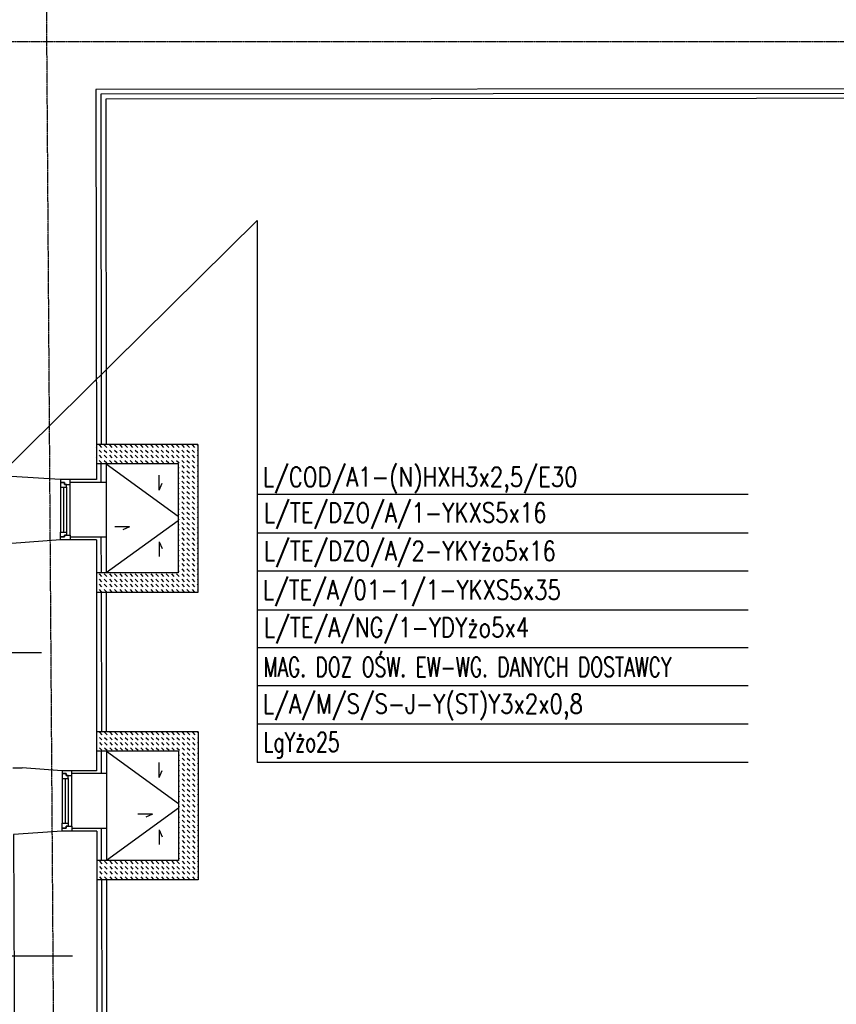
# Model space of a CAD drawing. Header units: inches. Extents: x -145354 to -97635, y 38777 to 78670.
# Tile 15 of 231: x -141854 to -141016, y 42170 to 43181. Entities that reach past the tile are written whole.
import ezdxf
from ezdxf.enums import TextEntityAlignment as Align

# ---------------------------------------------------------------- set-up
doc = ezdxf.new("R2010")
doc.units = ezdxf.units.IN
doc.header["$MEASUREMENT"] = 0
doc.linetypes.add('CENTER', pattern=[2, 1.25, -0.25, 0.25, -0.25])
doc.layers.get('0').update_dxf_attribs({"color": 101})
for name, color, linetype in [('beton_hatch', 145, 'Continuous'), ('Cieniutko', 8, 'Continuous'), ('E-OPIS_POM', 6, 'Continuous'), ('E35', 6, 'Continuous'), ('Okn---okna', 5, 'Continuous'), ('Os-osie glowne', 8, 'CENTER'), ('Sc-cegla pelna', 32, 'Continuous'), ('Sc-izolacja term-obrys', 132, 'Continuous'), ('Sc-izolacja term-styropian', 151, 'STYROPIAN-KA'), ('studzienki_widok', 52, 'Continuous')]:
    doc.layers.add(name, color=color, linetype=linetype)
doc.styles.add('KA wymiar', font='romans.shx', dxfattribs={"width": 0.6})
doc.styles.add('ROMANS', font='romans', dxfattribs={"width": 0.85})
doc.linetypes.add('BATTING', pattern='A,0.0001,-0.1,[134,ltypeshp.shx,S=0.1,R=0,X=-0.1,Y=0],-0.2,[134,ltypeshp.shx,S=0.1,R=180,X=0.1,Y=0],-0.1', length=0.4001)
doc.linetypes.add('STYROPIAN-KA', pattern='A,0.0001,-0.1,[135,ltypeshp.shx,S=0.1,R=0,X=-0.1,Y=0],0,[135,ltypeshp.shx,S=0.1,R=180,X=0.1,Y=0],-0.1', length=0.2001)

# ---------------------------------------------------------------- blocks, each defined once
blk = doc.blocks.new('pow')
for p, q in [((0, 0.523), (0, -0.523)), ((-1.075, 0), (1.78, 0))]:
    blk.add_line(p, q)
at = {"style": 'KA wymiar', "width": 0.6}
for s, height, p in [('2', 0.18, (-0.139, -0.27)), ('m', 0.21, (-0.333, -0.401))]:
    blk.add_text(s, height=height, dxfattribs=at).set_placement(p)
at = {"style": 'KA wymiar'}
for tag, width, p in [('01', 0.7, (-0.131, 0.084)), ('000.00', 0.6, (-0.364, -0.401))]:
    blk.add_attdef(tag, text='', height=0.3, dxfattribs=dict(at, width=width)).set_placement(p, align=Align.RIGHT)
blk.add_attdef('POMIESZCZENIE', (0.071, 0.084), '', height=0.3, dxfattribs=at)
at = {"style": 'KA wymiar', "width": 0.8}
blk.add_attdef('POSADZKA', (0.071, -0.401), '', height=0.3, dxfattribs=at)
blk = doc.blocks.new('ramiak62')
at = {"layer": 'Okn---okna'}
for p, q in [((0, 54), (0, 8)), ((3, 54), (3, 8)), ((6, 54), (6, 8)), ((10, 5), (10, 57))]:
    blk.add_line(p, q, dxfattribs=at)
for points in [[(10, 57), (10, 62), (0, 62), (0, 59), (4, 59), (4, 57)], [(6, 54), (6, 57), (4, 57), (4, 59), (0, 59), (0, 57), (0, 54)], [(6, 8), (6, 5), (4, 5), (4, 3), (0, 3), (0, 5), (0, 8)], [(10, 5), (10, 0), (0, 0), (0, 3), (4, 3), (4, 5)]]:
    blk.add_lwpolyline(points, close=True, dxfattribs=at)
blk = doc.blocks.new('_vxkdjhgkljhkgjhk')
for q in [(14, 6), (30.2, 0)]:
    blk.add_line((0, 0), q)

msp = doc.modelspace()

# ---------------------------------------------------------------- hatches: boundary and pattern name
at = {"layer": 'beton_hatch'}
h = msp.add_hatch(dxfattribs=at)
h.set_pattern_fill('DASH', color=256, scale=30, angle=-45, style=0)
h.set_pattern_definition([(315, (0.613, 0), (5.30330086, -1e-15), [3.75, -3.75])])
h.paths.add_polyline_path([(-141671.23, 42745.04), (-141775.36, 42745.04), (-141775.34, 42725.04), (-141691.23, 42725.04), (-141691.23, 42671.54), (-141671.23, 42671.54)])
h.paths.add_polyline_path([(-141671.23, 42666.54), (-141691.23, 42666.54), (-141691.23, 42613.04), (-141775.23, 42613.04), (-141775.21, 42593.04), (-141671.23, 42593.04)])
h.paths.add_polyline_path([(-141671.23, 42671.54), (-141691.23, 42671.54), (-141691.23, 42666.54), (-141671.23, 42666.54)])
h = msp.add_hatch(dxfattribs=at)
h.set_pattern_fill('DASH', color=256, scale=30, angle=-45, style=0)
h.set_pattern_definition([(315, (0.899, -295.0554), (5.30330086, -1e-15), [3.75, -3.75])])
h.paths.add_polyline_path([(-141670.94, 42449.98), (-141775.07, 42449.98), (-141775.05, 42429.98), (-141690.94, 42429.98), (-141690.94, 42376.48), (-141670.94, 42376.48)])
h.paths.add_polyline_path([(-141670.94, 42371.48), (-141690.94, 42371.48), (-141690.94, 42317.98), (-141774.95, 42317.98), (-141774.93, 42297.98), (-141670.94, 42297.98)])
h.paths.add_polyline_path([(-141670.94, 42376.48), (-141690.94, 42376.48), (-141690.94, 42371.48), (-141670.94, 42371.48)])

# ---------------------------------------------------------------- linework, layer by layer
at = {"layer": 'Cieniutko'}
for p, q in [((-141765.34, 42725.04), (-141691.23, 42671.54)), ((-141691.23, 42666.54), (-141765.23, 42613.04)), ((-141765.06, 42429.98), (-141690.94, 42376.48)), ((-141690.94, 42371.48), (-141764.95, 42317.98))]:
    msp.add_line(p, q, dxfattribs=at)
at = {"layer": 'E35'}
for p, q in [((-142131.88, 42459.41), (-141610.09, 42975.13)), ((-141610.09, 42975.13), (-141610.09, 42418.5)), ((-141106.25, 42693.69), (-141610.09, 42693.69)), ((-141106.25, 42654), (-141610.09, 42654)), ((-141121.89, 42654), (-141350.53, 42654)), ((-141106.25, 42614.75), (-141610.09, 42614.75)), ((-141121.89, 42614.75), (-141350.53, 42614.75)), ((-141106.25, 42574.7), (-141610.09, 42574.7)), ((-141121.89, 42574.7), (-141350.53, 42574.7)), ((-141106.25, 42536.25), (-141610.09, 42536.25)), ((-141121.89, 42536.25), (-141350.53, 42536.25)), ((-141106.25, 42497), (-141610.09, 42497)), ((-141106.25, 42457.75), (-141610.09, 42457.75)), ((-141106.25, 42418.5), (-141610.09, 42418.5))]:
    msp.add_line(p, q, dxfattribs=at)
at = {"layer": 'Okn---okna'}
for p, q in [((-141765.32, 42706.02), (-141765.27, 42650.02)), ((-141765.03, 42407.01), (-141764.98, 42351.01))]:
    msp.add_line(p, q, dxfattribs=at)
at = {"layer": 'Os-osie glowne'}
for p, q in [((-141807.41, 40431.76), (-141835.81, 44583.07)), ((-143378.57, 43158.75), (-138190.06, 43158.75))]:
    msp.add_line(p, q, dxfattribs=at)
at = {"layer": 'Sc-cegla pelna'}
for p, q in [((-139751.6, 43111.57), (-141775.71, 43109.61)), ((-141775.71, 43109.61), (-141775.32, 42709.02)), ((-141812.06, 42647.02), (-141862.15, 42643.46)), ((-141775.27, 42647.02), (-141812.06, 42647.02)), ((-141812.06, 42647.02), (-141812.06, 42647.02)), ((-141861, 42412.96), (-141851.59, 42412.92))]:
    msp.add_line(p, q, dxfattribs=at)
for points in [[(-141775.33, 42709.02), (-141812.42, 42709.02), (-141812.42, 42709.02), (-141862.52, 42712.02)], [(-141775.27, 42647.02), (-141775.04, 42410.01)], [(-141775.03, 42410.01), (-141810.77, 42410.01), (-141810.77, 42410.01), (-141851.59, 42412.92)], [(-141774.98, 42348.01), (-141810.19, 42348.03), (-141810.41, 42348.01), (-141860.5, 42344.45), (-141859.18, 42106.13)], [(-141774.98, 42348.01), (-141774.74, 42103.48)]]:
    msp.add_lwpolyline(points, dxfattribs=at)
at = {"layer": 'Sc-izolacja term-obrys'}
for points in [[(-139761.97, 42742.63), (-139761.61, 43101.56), (-141765.71, 43099.62), (-141765.36, 42745.04)], [(-141765.34, 42725.04), (-141765.32, 42706.02), (-141802.06, 42706.02)], [(-141802.06, 42650.02), (-141765.27, 42650.02), (-141765.23, 42613.04)], [(-141765.21, 42593.04), (-141765.08, 42449.98)], [(-141765.06, 42429.98), (-141765.03, 42407.01), (-141800.41, 42407.01)], [(-141800.41, 42351.02), (-141764.98, 42351.01), (-141764.95, 42317.98)], [(-141764.93, 42297.98), (-141764.79, 42154.17)]]:
    msp.add_lwpolyline(points, dxfattribs=at)
at = {"layer": 'Sc-izolacja term-styropian', "linetype": 'BATTING', "ltscale": 0.25}
for p, q in [((-141770.31, 42706.8), (-141770.41, 42725.04)), ((-141770.17, 42613.04), (-141770.38, 42650.02)), ((-141770.02, 42407.79), (-141770.15, 42429.98)), ((-141769.91, 42317.98), (-141770.09, 42351.01))]:
    msp.add_line(p, q, dxfattribs=at)
for points in [[(-139756.97, 42742.63), (-139756.6, 43106.56), (-141770.71, 43104.62), (-141770.36, 42745.04)], [(-141770.21, 42593.04), (-141770.08, 42449.98)], [(-141769.93, 42297.98), (-141769.79, 42154.17)]]:
    msp.add_lwpolyline(points, dxfattribs=at)
at = {"layer": 'studzienki_widok'}
for p, q in [((-141671.23, 42745.04), (-141775.3, 42745.04)), ((-141671.23, 42745.04), (-141671.23, 42593.04)), ((-141691.23, 42725.04), (-141775.3, 42725.04)), ((-141691.23, 42725.04), (-141691.23, 42613.04)), ((-141691.23, 42613.04), (-141775.23, 42613.04)), ((-141671.23, 42593.04), (-141775.21, 42593.04)), ((-141670.94, 42449.98), (-141775.08, 42449.98)), ((-141670.94, 42449.98), (-141670.94, 42297.98)), ((-141690.94, 42429.98), (-141775.06, 42429.98)), ((-141690.94, 42429.98), (-141690.94, 42317.98)), ((-141690.94, 42317.98), (-141774.95, 42317.98)), ((-141670.94, 42297.98), (-141774.93, 42297.98))]:
    msp.add_line(p, q, dxfattribs=at)

# ---------------------------------------------------------------- block references
at = {"layer": 'Cieniutko', "linetype": 'Continuous', "yscale": 0.5, "zscale": 0.5}
for p, xscale, rotation in [((-141710.74, 42698.26), -0.5, 270), ((-141741.18, 42660.52), 0.5, 180), ((-141710.74, 42645.13), 0.5, 270), ((-141710.75, 42403.21), -0.5, 270), ((-141717.67, 42365.46), 0.5, 180), ((-141710.75, 42349.2), 0.5, 270)]:
    msp.add_blockref('_vxkdjhgkljhkgjhk', p, dxfattribs=dict(at, xscale=xscale, rotation=rotation))
at = {"layer": 'E-OPIS_POM'}
ref = msp.add_blockref('pow', (-141951.64, 42531.29), dxfattribs=dict(at, xscale=67.5, yscale=67.5, zscale=67.5))
ref.add_attrib('000.00', '7,57', dxfattribs={"layer": '0', "height": 20.25, "style": 'KA wymiar', "width": 0.448374}).set_placement((-141983.25, 42504.22), align=Align.RIGHT)
ref.add_attrib('01', '7/01', dxfattribs={"layer": '0', "height": 20.25, "style": 'KA wymiar', "width": 0.448374}).set_placement((-141958.25, 42536.99), align=Align.RIGHT)
ref.add_attrib('POMIESZCZENIE', 'NATRYSKI', (-141948.06, 42536.99), dxfattribs={"layer": '0', "height": 20.25, "style": 'KA wymiar', "width": 0.448374})
ref.add_attrib('POSADZKA', 'gres P21B', (-141948.06, 42504.22), dxfattribs={"layer": '0', "height": 20.25, "style": 'KA wymiar', "width": 0.448374})
ref = msp.add_blockref('pow', (-141949.84, 42219.78), dxfattribs=dict(at, xscale=84.375, yscale=84.375, zscale=84.375))
ref.add_attrib('000.00', '11,77', dxfattribs={"layer": '0', "height": 25.313, "style": 'KA wymiar', "width": 0.448374}).set_placement((-141972.76, 42185.95), align=Align.RIGHT)
ref.add_attrib('01', '6/01', dxfattribs={"layer": '0', "height": 25.313, "style": 'KA wymiar', "width": 0.448374}).set_placement((-141958.1, 42226.91), align=Align.RIGHT)
ref.add_attrib('POMIESZCZENIE', 'TOALETY', (-141945.36, 42226.91), dxfattribs={"layer": '0', "height": 25.313, "style": 'KA wymiar', "width": 0.448374})
ref.add_attrib('POSADZKA', 'gres P21A', (-141945.36, 42185.95), dxfattribs={"layer": '0', "height": 25.313, "style": 'KA wymiar', "width": 0.448374})
at = {"layer": 'Okn---okna'}
for p in [(-141812.06, 42647.02), (-141810.41, 42348.01)]:
    msp.add_blockref('ramiak62', p, dxfattribs=at)

# ---------------------------------------------------------------- texts
at = {"layer": 'E35', "style": 'ROMANS'}
for s, width, p in [('L/COD/A1-(N)HXH3x2,5/E30', 0.8, (-141604.53, 42701.71)), ('L/TE/DZO/A/1-YKXS5x16', 0.8, (-141603.32, 42664.95)), ('L/TE/DZO/A/2-YKYżo5x16', 0.8, (-141603.32, 42625.7)), ('L/TE/A/01-1/1-YKXS5x35', 0.8, (-141604.51, 42585.65)), ('L/TE/A/NG/1-YDYżo5x4', 0.8, (-141603.32, 42547.2)), ('MAG. DOZ OŚW. EW-WG. DANYCH DOSTAWCY', 0.7, (-141603.81, 42506.53)), ('L/A/M/S/S-J-Y(ST)Y3x2x0,8', 0.8, (-141604.33, 42468.7)), ('LgYżo25', 0.7, (-141603.66, 42429.45))]:
    msp.add_text(s, height=20, dxfattribs=dict(at, width=width)).set_placement(p)

doc.saveas('drawing.dxf')
